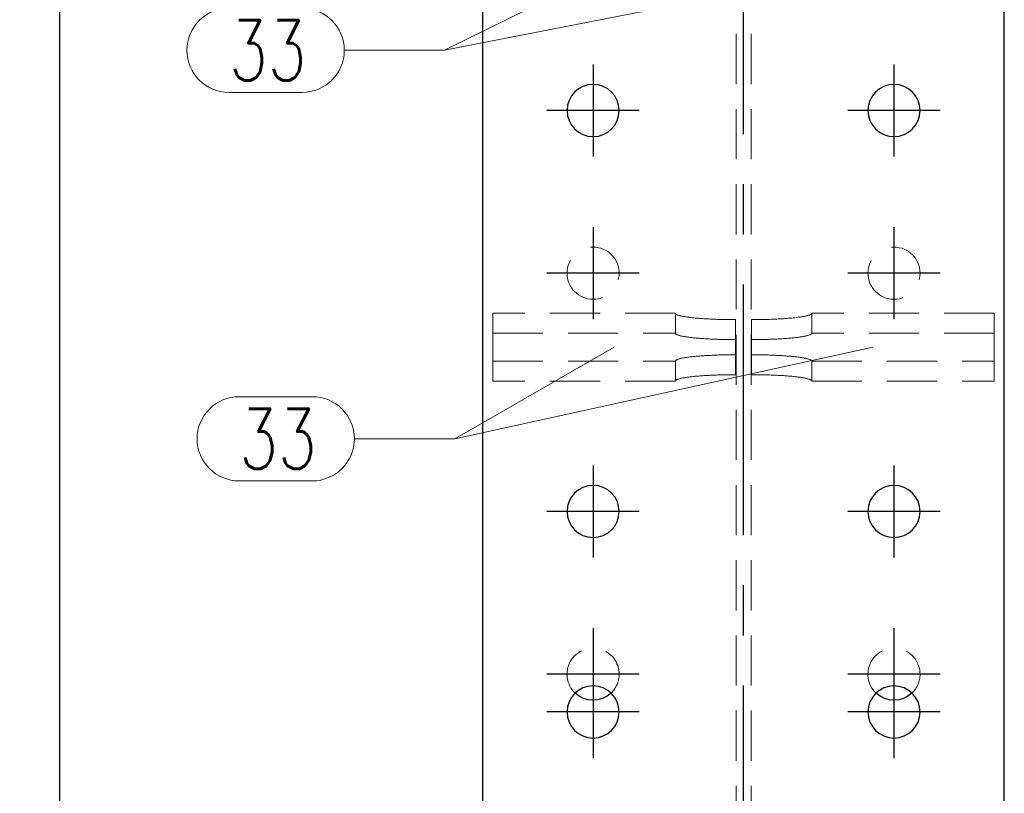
# Model space of a CAD drawing. Header units: millimetres. Extents: x 2097 to 3301, y 14853 to 15503.
# Tile 28 of 97: x 2203 to 2252, y 15377 to 15416. Entities that reach past the tile are written whole.
import ezdxf

# ---------------------------------------------------------------- set-up
doc = ezdxf.new("R2010")
doc.units = ezdxf.units.MM
doc.header["$LTSCALE"] = 10
doc.linetypes.add('HIDDEN', pattern=[0.375, 0.25, -0.125])
doc.linetypes.add('MITTE', pattern=[2, 1.25, -0.25, 0.25, -0.25])
doc.layers.get('Defpoints').update_dxf_attribs({"color": 1})
for name, color, linetype, lineweight in [('PS_DIM', 4, 'Continuous', 13), ('PS_Hidden', 2, 'HIDDEN', 9), ('PS_Pos', 1, 'Continuous', 15), ('PS_SOLID', 7, 'Continuous', 30)]:
    doc.layers.add(name, color=color, linetype=linetype, lineweight=lineweight)
doc.layers.add('PS_MID', color=5, linetype='MITTE')
doc.layers.add('PS_SHAPE', color=3, linetype='Continuous')
doc.styles.add('simplex', font='simplex.shx', dxfattribs={"width": 0.75})
doc.dimstyles.new('1_10_GŁ_DS1-LS10', dxfattribs={"dimtxt": 2, "dimasz": 2, "dimexe": 2, "dimexo": 5, "dimgap": 1, "dimtad": 1, "dimjust": 4, "dimdec": 0, "dimlfac": 10, "dimtxsty": 'simplex', "dimblk1": 'NONE', "dimsah": 1, "dimcen": 2, "dimclrd": 256, "dimclre": 256, "dimclrt": 3, "dimadec": 1, "dimazin": 0, "dimtfac": 1, "dimtdec": 0, "dimtmove": 2, "dimatfit": 3, "dimfxl": 1, "dimarcsym": 0})

# ---------------------------------------------------------------- blocks, each defined once
blk = doc.blocks.new('*D1392')
at = {"layer": 'Defpoints', "color": 0, "transparency": 16777216}
for p in [(2205.041, 15433.044), (2224.527, 15433.044), (2252.127, 15223.911)]:
    blk.add_point(p, dxfattribs=at)
at = {"layer": 'PS_DIM', "lineweight": -2, "transparency": 16777216}
for p, q in [((2219.527, 15433.044), (2203.041, 15433.044)), ((2205.041, 15223.911), (2205.041, 15431.044)), ((2247.127, 15223.911), (2203.041, 15223.911))]:
    blk.add_line(p, q, dxfattribs=at)
at = {"layer": 'PS_DIM', "transparency": 16777216}
blk.add_solid([(2204.708, 15431.044), (2205.374, 15431.044), (2205.041, 15433.044)], dxfattribs=at)
at = {"layer": 'PS_DIM', "color": 3, "transparency": 16777216, "insert": (2208.704, 15435.064), "char_height": 2, "attachment_point": 5, "rotation": 0.0573, "style": 'simplex'}
blk.add_mtext('6470', dxfattribs=at)
blk = doc.blocks.new('_None')
blk = doc.blocks.new('*D1393')
at = {"layer": 'Defpoints', "color": 0, "transparency": 16777216}
for p in [(2205.041, 15439.044), (2224.527, 15439.044), (2252.127, 15223.911)]:
    blk.add_point(p, dxfattribs=at)
at = {"layer": 'PS_DIM', "lineweight": -2, "transparency": 16777216}
for p, q in [((2219.527, 15439.044), (2203.041, 15439.044)), ((2205.041, 15223.911), (2205.041, 15437.044)), ((2247.127, 15223.911), (2203.041, 15223.911))]:
    blk.add_line(p, q, dxfattribs=at)
at = {"layer": 'PS_DIM', "transparency": 16777216}
blk.add_solid([(2204.708, 15437.044), (2205.374, 15437.044), (2205.041, 15439.044)], dxfattribs=at)
at = {"layer": 'PS_DIM', "color": 3, "transparency": 16777216, "insert": (2208.704, 15441.064), "char_height": 2, "attachment_point": 5, "rotation": 0.0573, "style": 'simplex'}
blk.add_mtext('6530', dxfattribs=at)
blk = doc.blocks.new('*D1394')
at = {"layer": 'Defpoints', "color": 0, "transparency": 16777216}
for p in [(2205.041, 15456.044), (2228.257, 15456.044), (2252.127, 15223.911)]:
    blk.add_point(p, dxfattribs=at)
at = {"layer": 'PS_DIM', "lineweight": -2, "transparency": 16777216}
for p, q in [((2223.257, 15456.044), (2203.041, 15456.044)), ((2205.041, 15223.911), (2205.041, 15454.044)), ((2247.127, 15223.911), (2203.041, 15223.911))]:
    blk.add_line(p, q, dxfattribs=at)
at = {"layer": 'PS_DIM', "transparency": 16777216}
blk.add_solid([(2204.708, 15454.044), (2205.374, 15454.044), (2205.041, 15456.044)], dxfattribs=at)
at = {"layer": 'PS_DIM', "color": 3, "transparency": 16777216, "insert": (2208.704, 15458.064), "char_height": 2, "attachment_point": 5, "rotation": 0.0573, "style": 'simplex'}
blk.add_mtext('6700', dxfattribs=at)
blk = doc.blocks.new('*X453')
at = {"layer": 'PS_Hidden', "color": 2, "linetype": 'HIDDEN'}
for p, q in [((2438.752, 15330.044), (2438.752, 15456.044)), ((2439.502, 15330.044), (2439.502, 15456.044)), ((2426.627, 15400.118), (2426.627, 15401.113)), ((2435.727, 15401.113), (2426.627, 15401.113)), ((2435.727, 15401.113), (2435.728, 15401.105)), ((2435.727, 15400.118), (2435.727, 15401.113)), ((2442.526, 15401.105), (2442.527, 15401.113)), ((2451.627, 15401.113), (2442.527, 15401.113)), ((2442.527, 15401.113), (2442.527, 15401.113)), ((2442.527, 15401.113), (2442.527, 15400.118)), ((2451.627, 15400.118), (2451.627, 15401.113)), ((2435.728, 15401.105), (2435.731, 15401.096)), ((2435.731, 15401.096), (2435.735, 15401.088)), ((2435.735, 15401.088), (2435.742, 15401.08)), ((2435.742, 15401.08), (2435.751, 15401.072)), ((2435.751, 15401.072), (2435.761, 15401.064)), ((2435.761, 15401.064), (2435.774, 15401.056)), ((2435.774, 15401.056), (2435.788, 15401.049)), ((2435.788, 15401.049), (2435.804, 15401.041)), ((2435.804, 15401.041), (2435.822, 15401.033)), ((2435.822, 15401.033), (2435.842, 15401.025)), ((2435.842, 15401.025), (2435.864, 15401.017)), ((2435.864, 15401.017), (2435.888, 15401.01)), ((2435.888, 15401.01), (2435.913, 15401.002)), ((2435.913, 15401.002), (2435.941, 15400.995)), ((2435.941, 15400.995), (2435.97, 15400.987)), ((2435.97, 15400.987), (2436.001, 15400.98)), ((2436.001, 15400.98), (2436.033, 15400.972)), ((2436.033, 15400.972), (2436.068, 15400.965)), ((2436.068, 15400.965), (2436.104, 15400.958)), ((2436.104, 15400.958), (2436.141, 15400.951)), ((2436.141, 15400.951), (2436.181, 15400.944)), ((2436.181, 15400.944), (2436.222, 15400.937)), ((2436.222, 15400.937), (2436.264, 15400.931)), ((2436.264, 15400.931), (2436.309, 15400.924)), ((2436.309, 15400.924), (2436.354, 15400.918)), ((2436.354, 15400.918), (2436.402, 15400.911)), ((2436.402, 15400.911), (2436.45, 15400.905)), ((2436.45, 15400.905), (2436.501, 15400.899)), ((2436.501, 15400.899), (2436.552, 15400.893)), ((2436.552, 15400.893), (2436.605, 15400.887)), ((2436.605, 15400.887), (2436.66, 15400.882)), ((2436.66, 15400.882), (2436.716, 15400.876)), ((2436.716, 15400.876), (2436.773, 15400.871)), ((2436.773, 15400.871), (2436.831, 15400.866)), ((2436.831, 15400.866), (2436.89, 15400.861)), ((2436.89, 15400.861), (2436.951, 15400.856)), ((2436.951, 15400.856), (2437.013, 15400.851)), ((2437.013, 15400.851), (2437.076, 15400.847)), ((2437.076, 15400.847), (2437.14, 15400.842)), ((2437.14, 15400.842), (2437.205, 15400.838)), ((2437.205, 15400.838), (2437.271, 15400.834)), ((2437.271, 15400.834), (2437.338, 15400.83)), ((2437.338, 15400.83), (2437.405, 15400.827)), ((2437.405, 15400.827), (2437.474, 15400.823)), ((2437.474, 15400.823), (2437.544, 15400.82)), ((2437.544, 15400.82), (2437.614, 15400.817)), ((2437.614, 15400.817), (2437.685, 15400.814)), ((2437.685, 15400.814), (2437.756, 15400.811)), ((2437.756, 15400.811), (2437.829, 15400.809)), ((2437.829, 15400.809), (2437.901, 15400.807)), ((2437.901, 15400.807), (2437.975, 15400.804)), ((2437.975, 15400.804), (2438.049, 15400.802)), ((2438.049, 15400.802), (2438.123, 15400.801)), ((2438.123, 15400.801), (2438.197, 15400.799)), ((2438.197, 15400.799), (2438.272, 15400.798)), ((2438.272, 15400.798), (2438.348, 15400.797)), ((2438.348, 15400.797), (2438.423, 15400.796)), ((2438.423, 15400.796), (2438.499, 15400.795)), ((2438.499, 15400.795), (2438.575, 15400.795)), ((2438.575, 15400.795), (2438.651, 15400.794)), ((2438.651, 15400.794), (2438.727, 15400.794)), ((2438.727, 15400.794), (2438.727, 15400.794)), ((2438.727, 15400.794), (2438.727, 15399.8)), ((2439.527, 15399.8), (2439.527, 15400.794)), ((2439.527, 15400.794), (2439.603, 15400.794)), ((2439.603, 15400.794), (2439.679, 15400.795)), ((2439.679, 15400.795), (2439.754, 15400.795)), ((2439.754, 15400.795), (2439.83, 15400.796)), ((2439.83, 15400.796), (2439.906, 15400.797)), ((2439.906, 15400.797), (2439.981, 15400.798)), ((2439.981, 15400.798), (2440.056, 15400.799)), ((2440.056, 15400.799), (2440.131, 15400.801)), ((2440.131, 15400.801), (2440.205, 15400.802)), ((2440.205, 15400.802), (2440.279, 15400.804)), ((2440.279, 15400.804), (2440.352, 15400.807)), ((2440.352, 15400.807), (2440.425, 15400.809)), ((2440.425, 15400.809), (2440.497, 15400.811)), ((2440.497, 15400.811), (2440.569, 15400.814)), ((2440.569, 15400.814), (2440.64, 15400.817)), ((2440.64, 15400.817), (2440.71, 15400.82)), ((2440.71, 15400.82), (2440.779, 15400.823)), ((2440.779, 15400.823), (2440.848, 15400.827)), ((2440.848, 15400.827), (2440.916, 15400.83)), ((2440.916, 15400.83), (2440.983, 15400.834)), ((2440.983, 15400.834), (2441.049, 15400.838)), ((2441.049, 15400.838), (2441.114, 15400.842)), ((2441.114, 15400.842), (2441.178, 15400.847)), ((2441.178, 15400.847), (2441.24, 15400.851)), ((2441.24, 15400.851), (2441.302, 15400.856)), ((2441.302, 15400.856), (2441.363, 15400.861)), ((2441.363, 15400.861), (2441.422, 15400.866)), ((2441.422, 15400.866), (2441.481, 15400.871)), ((2441.481, 15400.871), (2441.538, 15400.876)), ((2441.538, 15400.876), (2441.594, 15400.882)), ((2441.594, 15400.882), (2441.648, 15400.887)), ((2441.648, 15400.887), (2441.701, 15400.893)), ((2441.701, 15400.893), (2441.753, 15400.899)), ((2441.753, 15400.899), (2441.803, 15400.905)), ((2441.803, 15400.905), (2441.852, 15400.911)), ((2441.852, 15400.911), (2441.899, 15400.918)), ((2441.899, 15400.918), (2441.945, 15400.924)), ((2441.945, 15400.924), (2441.989, 15400.931)), ((2441.989, 15400.931), (2442.032, 15400.937)), ((2442.032, 15400.937), (2442.073, 15400.944)), ((2442.073, 15400.944), (2442.112, 15400.951)), ((2442.112, 15400.951), (2442.15, 15400.958)), ((2442.15, 15400.958), (2442.186, 15400.965)), ((2442.186, 15400.965), (2442.22, 15400.972)), ((2442.22, 15400.972), (2442.253, 15400.98)), ((2442.253, 15400.98), (2442.284, 15400.987)), ((2442.284, 15400.987), (2442.313, 15400.995)), ((2442.313, 15400.995), (2442.34, 15401.002)), ((2442.34, 15401.002), (2442.365, 15401.01)), ((2442.365, 15401.01), (2442.389, 15401.017)), ((2442.389, 15401.017), (2442.411, 15401.025)), ((2442.411, 15401.025), (2442.431, 15401.033)), ((2442.431, 15401.033), (2442.449, 15401.041)), ((2442.449, 15401.041), (2442.465, 15401.049)), ((2442.465, 15401.049), (2442.48, 15401.056)), ((2442.48, 15401.056), (2442.492, 15401.064)), ((2442.492, 15401.064), (2442.503, 15401.072)), ((2442.503, 15401.072), (2442.511, 15401.08)), ((2442.511, 15401.08), (2442.518, 15401.088)), ((2442.518, 15401.088), (2442.523, 15401.096)), ((2442.523, 15401.096), (2442.526, 15401.105)), ((2426.627, 15397.73), (2426.627, 15400.118)), ((2426.627, 15400.118), (2435.727, 15400.118)), ((2435.728, 15400.11), (2435.727, 15400.118)), ((2435.727, 15400.118), (2435.727, 15400.118)), ((2435.731, 15400.102), (2435.728, 15400.11)), ((2435.735, 15400.094), (2435.731, 15400.102)), ((2435.742, 15400.086), (2435.735, 15400.094)), ((2435.751, 15400.078), (2435.742, 15400.086)), ((2435.761, 15400.07), (2435.751, 15400.078)), ((2435.774, 15400.062), (2435.761, 15400.07)), ((2435.788, 15400.054), (2435.774, 15400.062)), ((2435.804, 15400.046), (2435.788, 15400.054)), ((2435.822, 15400.038), (2435.804, 15400.046)), ((2435.842, 15400.031), (2435.822, 15400.038)), ((2435.864, 15400.023), (2435.842, 15400.031)), ((2435.888, 15400.015), (2435.864, 15400.023)), ((2435.913, 15400.008), (2435.888, 15400.015)), ((2435.941, 15400), (2435.913, 15400.008)), ((2435.97, 15399.993), (2435.941, 15400)), ((2436.001, 15399.985), (2435.97, 15399.993)), ((2436.033, 15399.978), (2436.001, 15399.985)), ((2436.068, 15399.971), (2436.033, 15399.978)), ((2436.104, 15399.964), (2436.068, 15399.971)), ((2436.141, 15399.957), (2436.104, 15399.964)), ((2436.181, 15399.95), (2436.141, 15399.957)), ((2436.222, 15399.943), (2436.181, 15399.95)), ((2436.264, 15399.936), (2436.222, 15399.943)), ((2436.309, 15399.93), (2436.264, 15399.936)), ((2436.354, 15399.923), (2436.309, 15399.93)), ((2436.402, 15399.917), (2436.354, 15399.923)), ((2436.45, 15399.911), (2436.402, 15399.917)), ((2436.501, 15399.905), (2436.45, 15399.911)), ((2436.552, 15399.899), (2436.501, 15399.905)), ((2436.605, 15399.893), (2436.552, 15399.899)), ((2436.66, 15399.888), (2436.605, 15399.893)), ((2436.716, 15399.882), (2436.66, 15399.888)), ((2436.773, 15399.877), (2436.716, 15399.882)), ((2436.831, 15399.872), (2436.773, 15399.877)), ((2436.89, 15399.866), (2436.831, 15399.872)), ((2436.951, 15399.862), (2436.89, 15399.866)), ((2437.013, 15399.857), (2436.951, 15399.862)), ((2437.076, 15399.852), (2437.013, 15399.857)), ((2437.14, 15399.848), (2437.076, 15399.852)), ((2437.205, 15399.844), (2437.14, 15399.848)), ((2437.271, 15399.84), (2437.205, 15399.844)), ((2437.338, 15399.836), (2437.271, 15399.84)), ((2437.405, 15399.832), (2437.338, 15399.836)), ((2437.474, 15399.829), (2437.405, 15399.832)), ((2437.544, 15399.826), (2437.474, 15399.829)), ((2437.614, 15399.823), (2437.544, 15399.826)), ((2437.685, 15399.82), (2437.614, 15399.823)), ((2437.756, 15399.817), (2437.685, 15399.82)), ((2437.829, 15399.814), (2437.756, 15399.817)), ((2437.901, 15399.812), (2437.829, 15399.814)), ((2437.975, 15399.81), (2437.901, 15399.812)), ((2438.049, 15399.808), (2437.975, 15399.81)), ((2438.123, 15399.806), (2438.049, 15399.808)), ((2438.197, 15399.805), (2438.123, 15399.806)), ((2438.272, 15399.804), (2438.197, 15399.805)), ((2438.348, 15399.802), (2438.272, 15399.804)), ((2438.423, 15399.802), (2438.348, 15399.802)), ((2438.499, 15399.801), (2438.423, 15399.802)), ((2438.575, 15399.8), (2438.499, 15399.801)), ((2438.651, 15399.8), (2438.575, 15399.8)), ((2438.727, 15399.8), (2438.651, 15399.8)), ((2438.727, 15399.8), (2438.727, 15398.049)), ((2439.527, 15399.8), (2439.527, 15398.049)), ((2439.603, 15399.8), (2439.527, 15399.8)), ((2439.527, 15399.8), (2439.527, 15399.8)), ((2439.679, 15399.8), (2439.603, 15399.8)), ((2439.754, 15399.801), (2439.679, 15399.8)), ((2439.83, 15399.802), (2439.754, 15399.801)), ((2439.906, 15399.802), (2439.83, 15399.802)), ((2439.981, 15399.804), (2439.906, 15399.802)), ((2440.056, 15399.805), (2439.981, 15399.804)), ((2440.131, 15399.806), (2440.056, 15399.805)), ((2440.205, 15399.808), (2440.131, 15399.806)), ((2440.279, 15399.81), (2440.205, 15399.808)), ((2440.352, 15399.812), (2440.279, 15399.81)), ((2440.425, 15399.814), (2440.352, 15399.812)), ((2440.497, 15399.817), (2440.425, 15399.814)), ((2440.569, 15399.82), (2440.497, 15399.817)), ((2440.64, 15399.823), (2440.569, 15399.82)), ((2440.71, 15399.826), (2440.64, 15399.823)), ((2440.779, 15399.829), (2440.71, 15399.826)), ((2440.848, 15399.832), (2440.779, 15399.829)), ((2440.916, 15399.836), (2440.848, 15399.832)), ((2440.983, 15399.84), (2440.916, 15399.836)), ((2441.049, 15399.844), (2440.983, 15399.84)), ((2441.114, 15399.848), (2441.049, 15399.844)), ((2441.178, 15399.852), (2441.114, 15399.848)), ((2441.24, 15399.857), (2441.178, 15399.852)), ((2441.302, 15399.862), (2441.24, 15399.857)), ((2441.363, 15399.866), (2441.302, 15399.862)), ((2441.422, 15399.872), (2441.363, 15399.866)), ((2441.481, 15399.877), (2441.422, 15399.872)), ((2441.538, 15399.882), (2441.481, 15399.877)), ((2441.594, 15399.888), (2441.538, 15399.882)), ((2441.648, 15399.893), (2441.594, 15399.888)), ((2441.701, 15399.899), (2441.648, 15399.893)), ((2441.753, 15399.905), (2441.701, 15399.899)), ((2441.803, 15399.911), (2441.753, 15399.905)), ((2441.852, 15399.917), (2441.803, 15399.911)), ((2441.899, 15399.923), (2441.852, 15399.917)), ((2441.945, 15399.93), (2441.899, 15399.923)), ((2441.989, 15399.936), (2441.945, 15399.93)), ((2442.032, 15399.943), (2441.989, 15399.936)), ((2442.073, 15399.95), (2442.032, 15399.943)), ((2442.112, 15399.957), (2442.073, 15399.95)), ((2442.15, 15399.964), (2442.112, 15399.957)), ((2442.186, 15399.971), (2442.15, 15399.964)), ((2442.22, 15399.978), (2442.186, 15399.971)), ((2442.253, 15399.985), (2442.22, 15399.978)), ((2442.284, 15399.993), (2442.253, 15399.985)), ((2442.313, 15400), (2442.284, 15399.993)), ((2442.34, 15400.008), (2442.313, 15400)), ((2442.365, 15400.015), (2442.34, 15400.008)), ((2442.389, 15400.023), (2442.365, 15400.015)), ((2442.411, 15400.031), (2442.389, 15400.023)), ((2442.431, 15400.038), (2442.411, 15400.031)), ((2442.449, 15400.046), (2442.431, 15400.038)), ((2442.465, 15400.054), (2442.449, 15400.046)), ((2442.48, 15400.062), (2442.465, 15400.054)), ((2442.492, 15400.07), (2442.48, 15400.062)), ((2442.503, 15400.078), (2442.492, 15400.07)), ((2442.511, 15400.086), (2442.503, 15400.078)), ((2442.518, 15400.094), (2442.511, 15400.086)), ((2442.523, 15400.102), (2442.518, 15400.094)), ((2442.526, 15400.11), (2442.523, 15400.102)), ((2442.527, 15400.118), (2442.526, 15400.11)), ((2451.627, 15400.118), (2442.527, 15400.118)), ((2451.627, 15397.73), (2451.627, 15400.118)), ((2426.627, 15398.725), (2435.727, 15398.725)), ((2435.728, 15398.733), (2435.727, 15398.725)), ((2435.727, 15398.725), (2435.727, 15397.73)), ((2435.731, 15398.741), (2435.728, 15398.733)), ((2435.735, 15398.749), (2435.731, 15398.741)), ((2435.742, 15398.757), (2435.735, 15398.749)), ((2435.751, 15398.765), (2435.742, 15398.757)), ((2435.761, 15398.773), (2435.751, 15398.765)), ((2435.774, 15398.781), (2435.761, 15398.773)), ((2435.788, 15398.789), (2435.774, 15398.781)), ((2435.804, 15398.797), (2435.788, 15398.789)), ((2435.822, 15398.805), (2435.804, 15398.797)), ((2435.842, 15398.812), (2435.822, 15398.805)), ((2435.864, 15398.82), (2435.842, 15398.812)), ((2435.888, 15398.828), (2435.864, 15398.82)), ((2435.913, 15398.835), (2435.888, 15398.828)), ((2435.941, 15398.843), (2435.913, 15398.835)), ((2435.97, 15398.85), (2435.941, 15398.843)), ((2436.001, 15398.858), (2435.97, 15398.85)), ((2436.033, 15398.865), (2436.001, 15398.858)), ((2436.068, 15398.872), (2436.033, 15398.865)), ((2436.104, 15398.879), (2436.068, 15398.872)), ((2436.141, 15398.886), (2436.104, 15398.879)), ((2436.181, 15398.893), (2436.141, 15398.886)), ((2436.222, 15398.9), (2436.181, 15398.893)), ((2436.264, 15398.907), (2436.222, 15398.9)), ((2436.309, 15398.913), (2436.264, 15398.907)), ((2436.354, 15398.92), (2436.309, 15398.913)), ((2436.402, 15398.926), (2436.354, 15398.92)), ((2436.45, 15398.932), (2436.402, 15398.926)), ((2436.501, 15398.938), (2436.45, 15398.932)), ((2436.552, 15398.944), (2436.501, 15398.938)), ((2436.605, 15398.95), (2436.552, 15398.944)), ((2436.66, 15398.956), (2436.605, 15398.95)), ((2436.716, 15398.961), (2436.66, 15398.956)), ((2436.773, 15398.966), (2436.716, 15398.961)), ((2436.831, 15398.972), (2436.773, 15398.966)), ((2436.89, 15398.977), (2436.831, 15398.972)), ((2436.951, 15398.981), (2436.89, 15398.977)), ((2437.013, 15398.986), (2436.951, 15398.981)), ((2437.076, 15398.991), (2437.013, 15398.986)), ((2437.14, 15398.995), (2437.076, 15398.991)), ((2437.205, 15398.999), (2437.14, 15398.995)), ((2437.271, 15399.003), (2437.205, 15398.999)), ((2437.338, 15399.007), (2437.271, 15399.003)), ((2437.405, 15399.011), (2437.338, 15399.007)), ((2437.474, 15399.014), (2437.405, 15399.011)), ((2437.544, 15399.017), (2437.474, 15399.014)), ((2437.614, 15399.02), (2437.544, 15399.017)), ((2437.685, 15399.023), (2437.614, 15399.02)), ((2437.756, 15399.026), (2437.685, 15399.023)), ((2437.829, 15399.029), (2437.756, 15399.026)), ((2437.901, 15399.031), (2437.829, 15399.029)), ((2437.975, 15399.033), (2437.901, 15399.031)), ((2438.049, 15399.035), (2437.975, 15399.033)), ((2438.123, 15399.037), (2438.049, 15399.035)), ((2438.197, 15399.038), (2438.123, 15399.037)), ((2438.272, 15399.04), (2438.197, 15399.038)), ((2438.348, 15399.041), (2438.272, 15399.04)), ((2438.423, 15399.042), (2438.348, 15399.041)), ((2438.499, 15399.042), (2438.423, 15399.042)), ((2438.575, 15399.043), (2438.499, 15399.042)), ((2438.651, 15399.043), (2438.575, 15399.043)), ((2438.727, 15399.043), (2438.651, 15399.043)), ((2439.603, 15399.043), (2439.527, 15399.043)), ((2439.527, 15399.043), (2439.527, 15399.043)), ((2439.679, 15399.043), (2439.603, 15399.043)), ((2439.754, 15399.042), (2439.679, 15399.043)), ((2439.83, 15399.042), (2439.754, 15399.042)), ((2439.906, 15399.041), (2439.83, 15399.042)), ((2439.981, 15399.04), (2439.906, 15399.041)), ((2440.056, 15399.038), (2439.981, 15399.04)), ((2440.131, 15399.037), (2440.056, 15399.038)), ((2440.205, 15399.035), (2440.131, 15399.037)), ((2440.279, 15399.033), (2440.205, 15399.035)), ((2440.352, 15399.031), (2440.279, 15399.033)), ((2440.425, 15399.029), (2440.352, 15399.031)), ((2440.497, 15399.026), (2440.425, 15399.029)), ((2440.569, 15399.023), (2440.497, 15399.026)), ((2440.64, 15399.02), (2440.569, 15399.023)), ((2440.71, 15399.017), (2440.64, 15399.02)), ((2440.779, 15399.014), (2440.71, 15399.017)), ((2440.848, 15399.011), (2440.779, 15399.014)), ((2440.916, 15399.007), (2440.848, 15399.011)), ((2440.983, 15399.003), (2440.916, 15399.007)), ((2441.049, 15398.999), (2440.983, 15399.003)), ((2441.114, 15398.995), (2441.049, 15398.999)), ((2441.178, 15398.991), (2441.114, 15398.995)), ((2441.24, 15398.986), (2441.178, 15398.991)), ((2441.302, 15398.981), (2441.24, 15398.986)), ((2441.363, 15398.977), (2441.302, 15398.981)), ((2441.422, 15398.972), (2441.363, 15398.977)), ((2441.481, 15398.966), (2441.422, 15398.972)), ((2441.538, 15398.961), (2441.481, 15398.966)), ((2441.594, 15398.956), (2441.538, 15398.961)), ((2441.648, 15398.95), (2441.594, 15398.956)), ((2441.701, 15398.944), (2441.648, 15398.95)), ((2441.753, 15398.938), (2441.701, 15398.944)), ((2441.803, 15398.932), (2441.753, 15398.938)), ((2441.852, 15398.926), (2441.803, 15398.932)), ((2441.899, 15398.92), (2441.852, 15398.926)), ((2441.945, 15398.913), (2441.899, 15398.92)), ((2441.989, 15398.907), (2441.945, 15398.913)), ((2442.032, 15398.9), (2441.989, 15398.907)), ((2442.073, 15398.893), (2442.032, 15398.9)), ((2442.112, 15398.886), (2442.073, 15398.893)), ((2442.15, 15398.879), (2442.112, 15398.886)), ((2442.186, 15398.872), (2442.15, 15398.879)), ((2442.22, 15398.865), (2442.186, 15398.872)), ((2442.253, 15398.858), (2442.22, 15398.865)), ((2442.284, 15398.85), (2442.253, 15398.858)), ((2442.313, 15398.843), (2442.284, 15398.85)), ((2442.34, 15398.835), (2442.313, 15398.843)), ((2442.365, 15398.828), (2442.34, 15398.835)), ((2442.389, 15398.82), (2442.365, 15398.828)), ((2442.411, 15398.812), (2442.389, 15398.82)), ((2442.431, 15398.805), (2442.411, 15398.812)), ((2442.449, 15398.797), (2442.431, 15398.805)), ((2442.465, 15398.789), (2442.449, 15398.797)), ((2442.48, 15398.781), (2442.465, 15398.789)), ((2442.492, 15398.773), (2442.48, 15398.781)), ((2442.503, 15398.765), (2442.492, 15398.773)), ((2442.511, 15398.757), (2442.503, 15398.765)), ((2442.518, 15398.749), (2442.511, 15398.757)), ((2442.523, 15398.741), (2442.518, 15398.749)), ((2442.526, 15398.733), (2442.523, 15398.741)), ((2442.527, 15398.725), (2442.526, 15398.733)), ((2442.527, 15398.725), (2451.627, 15398.725)), ((2442.527, 15397.73), (2442.527, 15398.725)), ((2435.727, 15397.73), (2426.627, 15397.73)), ((2435.727, 15397.73), (2435.728, 15397.739)), ((2435.728, 15397.739), (2435.731, 15397.747)), ((2435.731, 15397.747), (2435.735, 15397.755)), ((2435.735, 15397.755), (2435.742, 15397.763)), ((2435.742, 15397.763), (2435.751, 15397.771)), ((2435.751, 15397.771), (2435.761, 15397.779)), ((2435.761, 15397.779), (2435.774, 15397.787)), ((2435.774, 15397.787), (2435.788, 15397.795)), ((2435.788, 15397.795), (2435.804, 15397.802)), ((2435.804, 15397.802), (2435.822, 15397.81)), ((2435.822, 15397.81), (2435.842, 15397.818)), ((2435.842, 15397.818), (2435.864, 15397.826)), ((2435.864, 15397.826), (2435.888, 15397.833)), ((2435.888, 15397.833), (2435.913, 15397.841)), ((2435.913, 15397.841), (2435.941, 15397.849)), ((2435.941, 15397.849), (2435.97, 15397.856)), ((2435.97, 15397.856), (2436.001, 15397.863)), ((2436.001, 15397.863), (2436.033, 15397.871)), ((2436.033, 15397.871), (2436.068, 15397.878)), ((2436.068, 15397.878), (2436.104, 15397.885)), ((2436.104, 15397.885), (2436.141, 15397.892)), ((2436.141, 15397.892), (2436.181, 15397.899)), ((2436.181, 15397.899), (2436.222, 15397.906)), ((2436.222, 15397.906), (2436.264, 15397.912)), ((2436.264, 15397.912), (2436.309, 15397.919)), ((2436.309, 15397.919), (2436.354, 15397.925)), ((2436.354, 15397.925), (2436.402, 15397.932)), ((2436.402, 15397.932), (2436.45, 15397.938)), ((2436.45, 15397.938), (2436.501, 15397.944)), ((2436.501, 15397.944), (2436.552, 15397.95)), ((2436.552, 15397.95), (2436.605, 15397.956)), ((2436.605, 15397.956), (2436.66, 15397.961)), ((2436.66, 15397.961), (2436.716, 15397.967)), ((2436.716, 15397.967), (2436.773, 15397.972)), ((2436.773, 15397.972), (2436.831, 15397.977)), ((2436.831, 15397.977), (2436.89, 15397.982)), ((2436.89, 15397.982), (2436.951, 15397.987)), ((2436.951, 15397.987), (2437.013, 15397.992)), ((2437.013, 15397.992), (2437.076, 15397.996)), ((2437.076, 15397.996), (2437.14, 15398.001)), ((2437.14, 15398.001), (2437.205, 15398.005)), ((2437.205, 15398.005), (2437.271, 15398.009)), ((2437.271, 15398.009), (2437.338, 15398.013)), ((2437.338, 15398.013), (2437.405, 15398.016)), ((2437.405, 15398.016), (2437.474, 15398.02)), ((2437.474, 15398.02), (2437.544, 15398.023)), ((2437.544, 15398.023), (2437.614, 15398.026)), ((2437.614, 15398.026), (2437.685, 15398.029)), ((2437.685, 15398.029), (2437.756, 15398.032)), ((2437.756, 15398.032), (2437.829, 15398.034)), ((2437.829, 15398.034), (2437.901, 15398.037)), ((2437.901, 15398.037), (2437.975, 15398.039)), ((2437.975, 15398.039), (2438.049, 15398.041)), ((2438.049, 15398.041), (2438.123, 15398.042)), ((2438.123, 15398.042), (2438.197, 15398.044)), ((2438.197, 15398.044), (2438.272, 15398.045)), ((2438.272, 15398.045), (2438.348, 15398.046)), ((2438.348, 15398.046), (2438.423, 15398.047)), ((2438.423, 15398.047), (2438.499, 15398.048)), ((2438.499, 15398.048), (2438.575, 15398.048)), ((2438.575, 15398.048), (2438.651, 15398.049)), ((2438.651, 15398.049), (2438.727, 15398.049)), ((2439.527, 15398.049), (2439.603, 15398.049)), ((2439.603, 15398.049), (2439.679, 15398.048)), ((2439.679, 15398.048), (2439.754, 15398.048)), ((2439.754, 15398.048), (2439.83, 15398.047)), ((2439.83, 15398.047), (2439.906, 15398.046)), ((2439.906, 15398.046), (2439.981, 15398.045)), ((2439.981, 15398.045), (2440.056, 15398.044)), ((2440.056, 15398.044), (2440.131, 15398.042)), ((2440.131, 15398.042), (2440.205, 15398.041)), ((2440.205, 15398.041), (2440.279, 15398.039)), ((2440.279, 15398.039), (2440.352, 15398.037)), ((2440.352, 15398.037), (2440.425, 15398.034)), ((2440.425, 15398.034), (2440.497, 15398.032)), ((2440.497, 15398.032), (2440.569, 15398.029)), ((2440.569, 15398.029), (2440.64, 15398.026)), ((2440.64, 15398.026), (2440.71, 15398.023)), ((2440.71, 15398.023), (2440.779, 15398.02)), ((2440.779, 15398.02), (2440.848, 15398.016)), ((2440.848, 15398.016), (2440.916, 15398.013)), ((2440.916, 15398.013), (2440.983, 15398.009)), ((2440.983, 15398.009), (2441.049, 15398.005)), ((2441.049, 15398.005), (2441.114, 15398.001)), ((2441.114, 15398.001), (2441.178, 15397.996)), ((2441.178, 15397.996), (2441.24, 15397.992)), ((2441.24, 15397.992), (2441.302, 15397.987)), ((2441.302, 15397.987), (2441.363, 15397.982)), ((2441.363, 15397.982), (2441.422, 15397.977)), ((2441.422, 15397.977), (2441.481, 15397.972)), ((2441.481, 15397.972), (2441.538, 15397.967)), ((2441.538, 15397.967), (2441.594, 15397.961)), ((2441.594, 15397.961), (2441.648, 15397.956)), ((2441.648, 15397.956), (2441.701, 15397.95)), ((2441.701, 15397.95), (2441.753, 15397.944)), ((2441.753, 15397.944), (2441.803, 15397.938)), ((2441.803, 15397.938), (2441.852, 15397.932)), ((2441.852, 15397.932), (2441.899, 15397.925)), ((2441.899, 15397.925), (2441.945, 15397.919)), ((2441.945, 15397.919), (2441.989, 15397.912)), ((2441.989, 15397.912), (2442.032, 15397.906)), ((2442.032, 15397.906), (2442.073, 15397.899)), ((2442.073, 15397.899), (2442.112, 15397.892)), ((2442.112, 15397.892), (2442.15, 15397.885)), ((2442.15, 15397.885), (2442.186, 15397.878)), ((2442.186, 15397.878), (2442.22, 15397.871)), ((2442.22, 15397.871), (2442.253, 15397.863)), ((2442.253, 15397.863), (2442.284, 15397.856)), ((2442.284, 15397.856), (2442.313, 15397.849)), ((2442.313, 15397.849), (2442.34, 15397.841)), ((2442.34, 15397.841), (2442.365, 15397.833)), ((2442.365, 15397.833), (2442.389, 15397.826)), ((2442.389, 15397.826), (2442.411, 15397.818)), ((2442.411, 15397.818), (2442.431, 15397.81)), ((2442.431, 15397.81), (2442.449, 15397.802)), ((2442.449, 15397.802), (2442.465, 15397.795)), ((2442.465, 15397.795), (2442.48, 15397.787)), ((2442.48, 15397.787), (2442.492, 15397.779)), ((2442.492, 15397.779), (2442.503, 15397.771)), ((2442.503, 15397.771), (2442.511, 15397.763)), ((2442.511, 15397.763), (2442.518, 15397.755)), ((2442.518, 15397.755), (2442.523, 15397.747)), ((2442.523, 15397.747), (2442.526, 15397.739)), ((2442.526, 15397.739), (2442.527, 15397.73)), ((2442.527, 15397.73), (2451.627, 15397.73))]:
    blk.add_line(p, q, dxfattribs=at)
at = {"layer": 'PS_Hidden', "color": 2, "extrusion": (0, 0, -1)}
for centre in [(-2431.627, 15403.11), (-2446.627, 15403.11)]:
    blk.add_circle(centre, 1.3, dxfattribs=at)
at = {"layer": 'PS_Hidden', "extrusion": (0, 0, -1)}
for centre, start, end in [((-2431.627, 15383.11), 313.5778, 180), ((-2446.627, 15383.11), 313.5778, 180), ((-2431.627, 15383.11), 180, 226.4222), ((-2446.627, 15383.11), 180, 226.4222)]:
    blk.add_arc(centre, 1.3, start, end, dxfattribs=at)
at = {"layer": 'PS_MID', "color": 5, "linetype": 'MITTE'}
for p, q in [((2439.127, 15330.044), (2439.127, 15461.044)), ((2431.627, 15413.527), (2431.627, 15408.927)), ((2446.627, 15413.527), (2446.627, 15408.927)), ((2433.927, 15411.227), (2429.327, 15411.227)), ((2448.927, 15411.227), (2444.327, 15411.227)), ((2431.627, 15405.41), (2431.627, 15400.81)), ((2446.627, 15405.41), (2446.627, 15400.81)), ((2433.927, 15403.11), (2429.327, 15403.11)), ((2448.927, 15403.11), (2444.327, 15403.11)), ((2431.627, 15393.527), (2431.627, 15388.927)), ((2446.627, 15393.527), (2446.627, 15388.927)), ((2433.927, 15391.227), (2429.327, 15391.227)), ((2448.927, 15391.227), (2444.327, 15391.227)), ((2431.627, 15385.41), (2431.627, 15380.81)), ((2446.627, 15385.41), (2446.627, 15380.81)), ((2431.627, 15383.527), (2431.627, 15378.927)), ((2446.627, 15383.527), (2446.627, 15378.927)), ((2433.927, 15383.11), (2429.327, 15383.11)), ((2448.927, 15383.11), (2444.327, 15383.11)), ((2433.927, 15381.227), (2429.327, 15381.227)), ((2448.927, 15381.227), (2444.327, 15381.227))]:
    blk.add_line(p, q, dxfattribs=at)
at = {"layer": 'PS_SOLID', "color": 7, "linetype": 'Continuous'}
for p, q in [((2426.127, 15330.044), (2426.127, 15456.044)), ((2452.127, 15330.044), (2452.127, 15456.044))]:
    blk.add_line(p, q, dxfattribs=at)
at = {"layer": 'PS_SOLID', "color": 7, "extrusion": (0, 0, -1)}
for centre in [(-2431.627, 15411.227), (-2446.627, 15411.227), (-2431.627, 15391.227), (-2446.627, 15391.227), (-2431.627, 15381.227), (-2446.627, 15381.227)]:
    blk.add_circle(centre, 1.3, dxfattribs=at)
at = {"layer": 'PS_SOLID', "extrusion": (0, 0, -1)}
for centre in [(-2431.627, 15383.11), (-2446.627, 15383.11)]:
    blk.add_arc(centre, 1.3, 226.4222, 313.5778, dxfattribs=at)
blk = doc.blocks.new('*X461')
at = {"color": 1}
for p, q in [((2445.577, 15399.422), (2424.726, 15394.852)), ((2413.984, 15396.952), (2417.626, 15396.952)), ((2419.726, 15394.852), (2424.726, 15394.852)), ((2413.984, 15392.752), (2417.626, 15392.752))]:
    blk.add_line(p, q, dxfattribs=at)
for centre, start, end in [((2413.984, 15394.852), 90, 270), ((2417.626, 15394.852), 270, 90)]:
    blk.add_arc(centre, 2.1, start, end, dxfattribs=at)
at = {"color": 2, "style": 'simplex', "width": 0.75}
blk.add_text('33', height=3, dxfattribs=at).set_placement((2413.984, 15393.352))
blk = doc.blocks.new('*X462')
at = {"color": 1}
for p, q in [((2432.677, 15399.422), (2424.726, 15394.852)), ((2413.984, 15396.952), (2417.626, 15396.952)), ((2419.726, 15394.852), (2424.726, 15394.852)), ((2413.984, 15392.752), (2417.626, 15392.752))]:
    blk.add_line(p, q, dxfattribs=at)
for centre, start, end in [((2413.984, 15394.852), 90, 270), ((2417.626, 15394.852), 270, 90)]:
    blk.add_arc(centre, 2.1, start, end, dxfattribs=at)
at = {"color": 2, "style": 'simplex', "width": 0.75}
blk.add_text('33', height=3, dxfattribs=at).set_placement((2413.984, 15393.352))
blk = doc.blocks.new('*X477')
at = {"color": 1}
for p, q in [((2432.677, 15418.422), (2424.222, 15414.23)), ((2413.479, 15416.33), (2417.122, 15416.33)), ((2419.222, 15414.23), (2424.222, 15414.23)), ((2413.479, 15412.13), (2417.122, 15412.13))]:
    blk.add_line(p, q, dxfattribs=at)
for centre, start, end in [((2413.479, 15414.23), 90, 270), ((2417.122, 15414.23), 270, 90)]:
    blk.add_arc(centre, 2.1, start, end, dxfattribs=at)
at = {"color": 2, "style": 'simplex', "width": 0.75}
blk.add_text('33', height=3, dxfattribs=at).set_placement((2413.479, 15412.73))
blk = doc.blocks.new('*X478')
at = {"color": 1}
for p, q in [((2445.577, 15418.422), (2424.222, 15414.23)), ((2413.479, 15416.33), (2417.122, 15416.33)), ((2419.222, 15414.23), (2424.222, 15414.23)), ((2413.479, 15412.13), (2417.122, 15412.13))]:
    blk.add_line(p, q, dxfattribs=at)
for centre, start, end in [((2413.479, 15414.23), 90, 270), ((2417.122, 15414.23), 270, 90)]:
    blk.add_arc(centre, 2.1, start, end, dxfattribs=at)
at = {"color": 2, "style": 'simplex', "width": 0.75}
blk.add_text('33', height=3, dxfattribs=at).set_placement((2413.479, 15412.73))

msp = doc.modelspace()

# ---------------------------------------------------------------- block references
at = {"layer": 'PS_Pos'}
for name in ['*X477', '*X478', '*X461', '*X462']:
    msp.add_blockref(name, (-200, 0), dxfattribs=at)
at = {"layer": 'PS_SHAPE', "color": 3}
msp.add_blockref('*X453', (-200, 0), dxfattribs=at)

# ---------------------------------------------------------------- dimensions: what is measured, and where the dimension line sits
at = {"layer": 'PS_DIM'}
for base, p2, text, picture, middle in [((2205.041, 15456.044), (2228.257, 15456.044), '6700', '*D1394', (2208.704, 15458.064)), ((2205.041, 15439.044), (2224.527, 15439.044), '6530', '*D1393', (2208.704, 15441.064)), ((2205.041, 15433.044), (2224.527, 15433.044), '6470', '*D1392', (2208.704, 15435.064))]:
    dim = msp.add_linear_dim(base=base, p1=(2252.127, 15223.911), p2=p2, angle=90, text=text, dimstyle='1_10_GŁ_DS1-LS10', dxfattribs=at)
    dim.commit()
    dim.dimension.update_dxf_attribs({"geometry": picture, "text_midpoint": middle, "dimtype": 160, "text_rotation": 0.0573})

doc.saveas('drawing.dxf')
